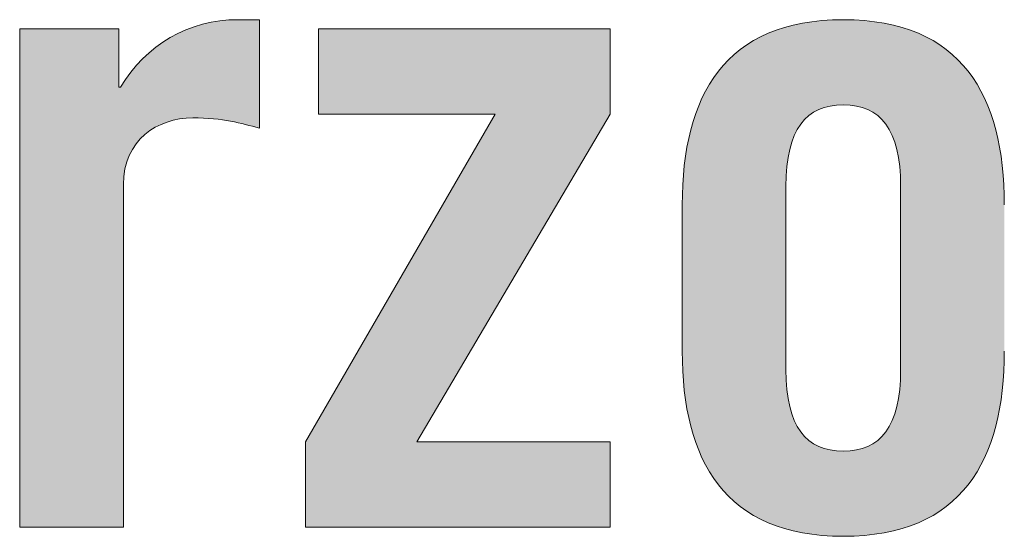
# Model space of a CAD drawing. Header units: millimetres. Extents: x 1 to 419, y 2 to 295.
# Tile 27 of 59: x 234.45 to 242.84, y 16.82 to 21.22. Entities that reach past the tile are written whole.
import ezdxf

# ---------------------------------------------------------------- set-up
doc = ezdxf.new("R2010")
doc.units = ezdxf.units.MM

msp = doc.modelspace()

# ---------------------------------------------------------------- hatches: boundary and pattern name
at = {"linetype": 'Continuous'}
h = msp.add_hatch(color=7, dxfattribs=at)
edge = h.paths.add_edge_path(flags=0)
edge.add_spline(control_points=[(236.4954, 20.3016), (236.3376, 20.341), (236.1878, 20.3884), (235.9275, 20.3884), (235.6279, 20.3884), (235.3361, 20.199), (235.3361, 19.8206)], knot_values=[7, 7, 7, 7, 8, 8, 8, 9, 9, 9, 9], weights=[1, 1, 1, 1, 1, 1, 1], degree=3, periodic=0)
edge.add_line((235.3361, 19.8206), (235.3361, 16.9027))
edge.add_line((235.3361, 16.9027), (234.4528, 16.9027))
edge.add_line((234.4528, 16.9027), (234.4528, 21.1454))
edge.add_line((234.4528, 21.1454), (235.2966, 21.1454))
edge.add_line((235.2966, 21.1454), (235.2966, 20.6486))
edge.add_line((235.2966, 20.6486), (235.3124, 20.6486))
edge.add_spline(control_points=[(235.3124, 20.6486), (235.5253, 21.0114), (235.896, 21.2243), (236.3139, 21.2243)], knot_values=[4, 4, 4, 4, 5, 5, 5, 5], weights=[1, 1, 1, 1], degree=3, periodic=0)
edge.add_line((236.3139, 21.2243), (236.4954, 21.2243))
edge.add_line((236.4954, 21.2243), (236.4954, 20.3016))
msp.add_hatch(color=7, dxfattribs=at).paths.add_polyline_path([(237, 20.4199), (238.5061, 20.4199), (236.8895, 17.6282), (236.8895, 16.9027), (239.484, 16.9027), (239.484, 17.6282), (237.8359, 17.6282), (239.484, 20.4199), (239.484, 21.1454), (237, 21.1454)], flags=0)
h = msp.add_hatch(color=7, dxfattribs=at)
edge = h.paths.add_edge_path(flags=0)
edge.add_spline(control_points=[(240.099, 18.4011), (240.099, 17.4704), (240.4618, 16.8238), (241.4712, 16.8238), (242.4807, 16.8238), (242.8434, 17.4704), (242.8434, 18.4011)], knot_values=[3, 3, 3, 3, 4, 4, 4, 5, 5, 5, 5], weights=[1, 1, 1, 1, 1, 1, 1], degree=3, periodic=0)
edge.add_line((242.8434, 18.4011), (242.8434, 19.647))
edge.add_spline(control_points=[(242.8434, 19.647), (242.8434, 20.5776), (242.4807, 21.2243), (241.4712, 21.2243), (240.4618, 21.2243), (240.099, 20.5776), (240.099, 19.647)], knot_values=[0, 0, 0, 0, 1, 1, 1, 2, 2, 2, 2], weights=[1, 1, 1, 1, 1, 1, 1], degree=3, periodic=0)
edge.add_line((240.099, 19.647), (240.099, 18.4011))
edge = h.paths.add_edge_path(flags=0)
edge.add_spline(control_points=[(241.9601, 18.2434), (241.9601, 17.7544), (241.7867, 17.5493), (241.4712, 17.5493), (241.1558, 17.5493), (240.9823, 17.7544), (240.9823, 18.2434)], knot_values=[3, 3, 3, 3, 4, 4, 4, 5, 5, 5, 5], weights=[1, 1, 1, 1, 1, 1, 1], degree=3, periodic=0)
edge.add_line((240.9823, 18.2434), (240.9823, 19.8048))
edge.add_spline(control_points=[(240.9823, 19.8048), (240.9823, 20.2937), (241.1558, 20.4987), (241.4712, 20.4987), (241.7867, 20.4987), (241.9601, 20.2937), (241.9601, 19.8048)], knot_values=[0, 0, 0, 0, 1, 1, 1, 2, 2, 2, 2], weights=[1, 1, 1, 1, 1, 1, 1], degree=3, periodic=0)
edge.add_line((241.9601, 19.8048), (241.9601, 18.2434))

# ---------------------------------------------------------------- linework, layer by layer
at = {"color": 7, "linetype": 'Continuous', "lineweight": 18}
for p, q in [((234.4528, 16.9027), (234.4528, 21.1454)), ((234.4528, 21.1454), (235.2966, 21.1454)), ((235.2966, 21.1454), (235.2966, 20.6486)), ((236.3139, 21.2243), (236.4954, 21.2243)), ((236.4954, 21.2243), (236.4954, 20.3016)), ((237, 20.4199), (237, 21.1454)), ((237, 21.1454), (239.484, 21.1454)), ((239.484, 21.1454), (239.484, 20.4199)), ((235.2966, 20.6486), (235.3124, 20.6486)), ((236.8895, 17.6282), (238.5061, 20.4199)), ((238.5061, 20.4199), (237, 20.4199)), ((239.484, 20.4199), (237.8359, 17.6282)), ((235.3361, 19.8206), (235.3361, 16.9027)), ((240.9823, 19.8048), (240.9823, 18.2434)), ((241.9601, 18.2434), (241.9601, 19.8048)), ((240.099, 18.4011), (240.099, 19.647)), ((236.8895, 16.9027), (236.8895, 17.6282)), ((237.8359, 17.6282), (239.484, 17.6282)), ((239.484, 17.6282), (239.484, 16.9027)), ((235.3361, 16.9027), (234.4528, 16.9027)), ((239.484, 16.9027), (236.8895, 16.9027))]:
    msp.add_line(p, q, dxfattribs=at)
msp.add_open_spline([(235.3124, 20.6486), (235.5253, 21.0114), (235.896, 21.2243), (236.3139, 21.2243)], degree=3, dxfattribs=at)
for points, knots in [([(240.099, 19.647), (240.099, 20.5776), (240.4618, 21.2243), (241.4712, 21.2243), (242.4807, 21.2243), (242.8434, 20.5776), (242.8434, 19.647)], [0, 0, 0, 0, 1, 1, 1, 2, 2, 2, 2]), ([(241.9601, 19.8048), (241.9601, 20.2937), (241.7867, 20.4987), (241.4712, 20.4987), (241.1558, 20.4987), (240.9823, 20.2937), (240.9823, 19.8048)], [0, 0, 0, 0, 1, 1, 1, 2, 2, 2, 2]), ([(236.4954, 20.3016), (236.3376, 20.341), (236.1878, 20.3884), (235.9275, 20.3884), (235.6279, 20.3884), (235.3361, 20.199), (235.3361, 19.8206)], [7, 7, 7, 7, 8, 8, 8, 9, 9, 9, 9]), ([(242.8434, 18.4011), (242.8434, 17.4704), (242.4807, 16.8238), (241.4712, 16.8238), (240.4618, 16.8238), (240.099, 17.4704), (240.099, 18.4011)], [3, 3, 3, 3, 4, 4, 4, 5, 5, 5, 5]), ([(240.9823, 18.2434), (240.9823, 17.7544), (241.1558, 17.5493), (241.4712, 17.5493), (241.7867, 17.5493), (241.9601, 17.7544), (241.9601, 18.2434)], [3, 3, 3, 3, 4, 4, 4, 5, 5, 5, 5])]:
    msp.add_open_spline(points, degree=3, knots=knots, dxfattribs=at)

doc.saveas('drawing.dxf')
